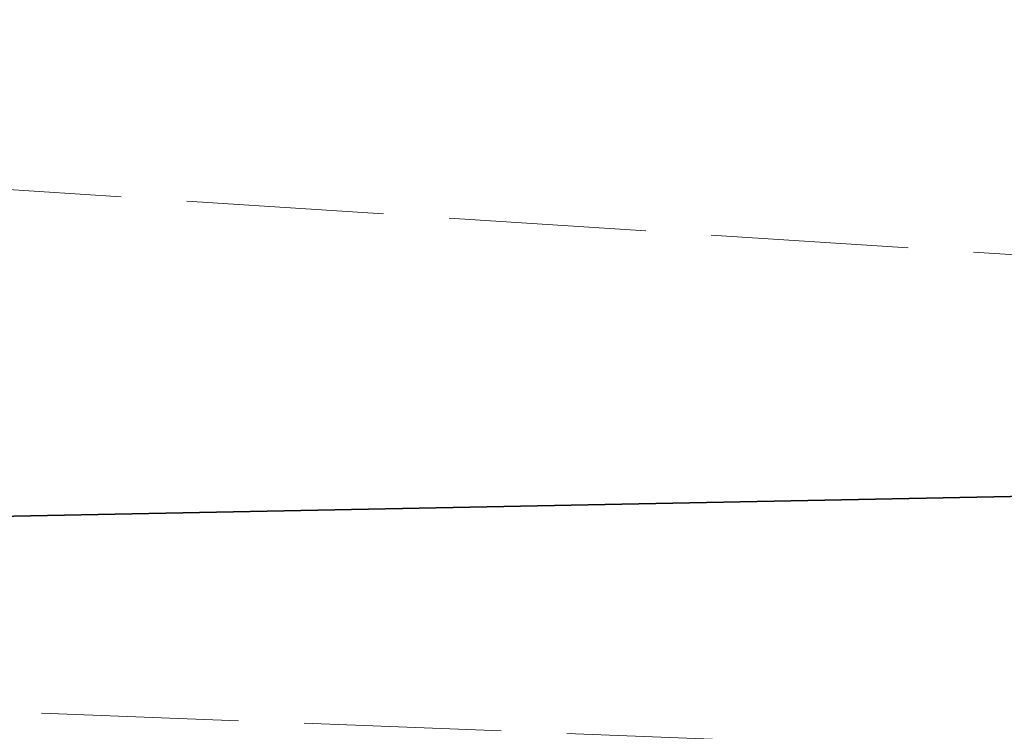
# Model space of a CAD drawing. Header units: metres. Extents: x 5590113 to 5596324, y 5910954 to 5916249.
# Tile 49 of 256: x 5591963.73 to 5591971.22, y 5913798.57 to 5913803.98. Entities that reach past the tile are written whole.
import ezdxf

# ---------------------------------------------------------------- set-up
doc = ezdxf.new("R2010")
doc.units = ezdxf.units.M
doc.linetypes.add('1.5_0.5', pattern=[2, 1.5, -0.5])

msp = doc.modelspace()

# ---------------------------------------------------------------- linework, layer by layer
at = {"layer": 'jezdnia', "color": 7, "linetype": '1.5_0.5', "lineweight": 18, "flags": 128}
msp.add_lwpolyline([(5592560.99, 5913894.76), (5592553.13, 5913893.66), (5592520.14, 5913887.77), (5592491.52, 5913883.28), (5592458.32, 5913877.68), (5592416.27, 5913870.99), (5592373.05, 5913863.38), (5592352.68, 5913859.99), (5592330.83, 5913856.66), (5592283.81, 5913848.84), (5592244.88, 5913842.4), (5592214.54, 5913837.41), (5592203.81, 5913835.32), (5592192.93, 5913833.35), (5592166.93, 5913828.92), (5592165.48, 5913828.94), (5592123.61, 5913821.77), (5592082.5, 5913814.97), (5592067.6, 5913812.64), (5592031.69, 5913807.16), (5591998.21, 5913803.27), (5591972.59, 5913802.11), (5591926.27, 5913805.12), (5591886.88, 5913807.05), (5591845.55, 5913811.02), (5591803.02, 5913811.83), (5591766.74, 5913808.84), (5591732.5, 5913804.67), (5591705.28, 5913800.32), (5591668.78, 5913797.06), (5591634.69, 5913796.49), (5591598.47, 5913799.1), (5591565.49, 5913804.14), (5591540.23, 5913809.45), (5591506.34, 5913816.27), (5591458.05, 5913827.41), (5591453.24, 5913828.16), (5591421.71, 5913834.47), (5591390.53, 5913842.74), (5591354.23, 5913854.1), (5591312.27, 5913868.45), (5591274.04, 5913883.22), (5591233.07, 5913899.1), (5591200.87, 5913911.39), (5591162.67, 5913925.55), (5591130.64, 5913935.4), (5591105.4, 5913943.68), (5591044.92, 5913959.09), (5591024.46, 5913963.59), (5591008.7, 5913966.62), (5590976.04, 5913972.91), (5590941.85, 5913979.75), (5590913.38, 5913985.42), (5590877.77, 5913992.4), (5590854.68, 5913997.09), (5590852.5, 5913997.19), (5590816.95, 5914004.36), (5590782.36, 5914010.89), (5590754.44, 5914016.91), (5590709.64, 5914024.79), (5590709.21, 5914022.18), (5590749.8, 5914013.31), (5590753.11, 5914013.34), (5590782.23, 5914007.74), (5590816.82, 5914001.24), (5590852.44, 5913993.82), (5590879.89, 5913988.56), (5590912.22, 5913981.93), (5590941.97, 5913975.9), (5590975.47, 5913970.01), (5591007.31, 5913963.38), (5591024.35, 5913960.24), (5591047.8, 5913954.44), (5591096, 5913941.57), (5591104.19, 5913940.01), (5591124.79, 5913934.11), (5591163.32, 5913921.5), (5591198.29, 5913908.21), (5591231.15, 5913896.02), (5591272.44, 5913880.05), (5591309.63, 5913865.7), (5591352.73, 5913850.65), (5591389.8, 5913839.1), (5591420.47, 5913830.45), (5591452.72, 5913823.59), (5591457.45, 5913822.39), (5591506.45, 5913812.81), (5591539.66, 5913806), (5591564.06, 5913801.02), (5591597.32, 5913795.5), (5591634.93, 5913792.63), (5591667.6, 5913793.11), (5591705.47, 5913796.78), (5591732.98, 5913800.51), (5591765.54, 5913805.17), (5591804.19, 5913807.96), (5591845.83, 5913807.23), (5591886.6, 5913803.45), (5591925.53, 5913800.19), (5591972.88, 5913798.36), (5591998.22, 5913799.49), (5592032.46, 5913803.33), (5592069.13, 5913809.26), (5592083.37, 5913811.57), (5592123.83, 5913818.15), (5592166.61, 5913825.31), (5592168.39, 5913825.99), (5592193.16, 5913830.14), (5592204.68, 5913831.77), (5592214.53, 5913833.6), (5592246.06, 5913838.68), (5592288.1, 5913845.58), (5592332.49, 5913853.22), (5592373.92, 5913860.02), (5592415.49, 5913866.89), (5592458.06, 5913874), (5592486.91, 5913878.43), (5592520.25, 5913884.08), (5592553.8, 5913890), (5592559.95, 5913891.17)], close=True, dxfattribs=at)
at = {"layer": 'tor', "color": 7, "linetype": 'CONTINUOUS', "lineweight": 35, "flags": 128}
msp.add_lwpolyline([(5593104.26, 5913984.29), (5592952.77, 5913958.68), (5592882.44, 5913946.82), (5592818.12, 5913935.98), (5592604.51, 5913900.15), (5592483.84, 5913879.81), (5592336.38, 5913855.26), (5592237.65, 5913838.91), (5592041.6, 5913806.49), (5591989.84, 5913800.72), (5591953.24, 5913800), (5591891.63, 5913804.31), (5591858.74, 5913807.76), (5591815.59, 5913809.65), (5591787.05, 5913808.64), (5591694.13, 5913797.12), (5591644.74, 5913794.13), (5591594.03, 5913797.66), (5591572.2, 5913801.11), (5591544.02, 5913806.6)], dxfattribs=at)

doc.saveas('drawing.dxf')
